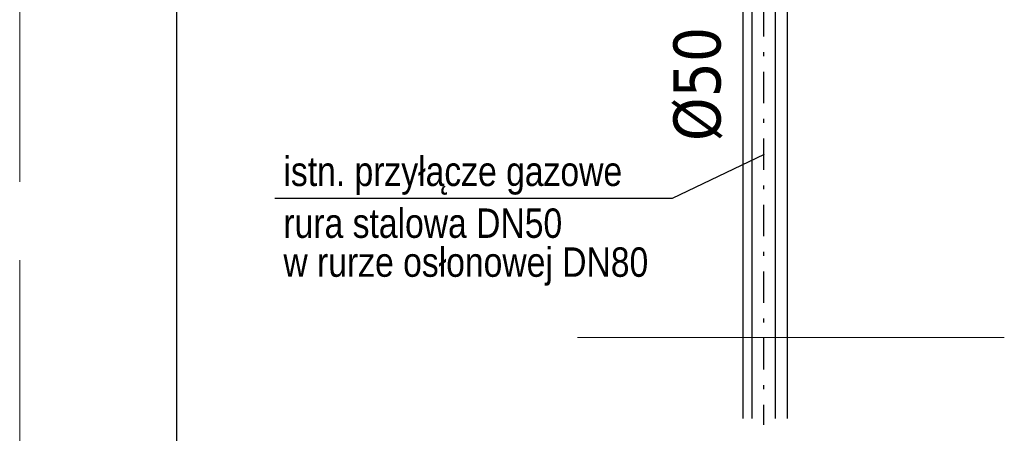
# Model space of a CAD drawing. Extents: x 33706 to 249013, y -74890 to 17912.
# Tile 61 of 175: x 122994 to 124250, y -42632 to -42104. Entities that reach past the tile are written whole.
import ezdxf
from ezdxf.lldxf.tags import DXFTag

# ---------------------------------------------------------------- set-up
doc = ezdxf.new("R2010")
doc.units = 0
doc.header["$MEASUREMENT"] = 0
doc.linetypes.add('DASHDOT', pattern=[8.5, 4, -2, 0.5, -2])
doc.linetypes.add('Przekrojowa', pattern=[600, 500, -100])
doc.layers.add('gaz', color=1, linetype='Continuous')
doc.layers.add('wymiary', color=2, linetype='Continuous')
doc.layers.add('WYMIARKI', color=250, linetype='Continuous', lineweight=13)
doc.layers.add('WYMIARY-I-OPISY', color=3, linetype='Continuous', lineweight=9)
doc.styles.get("Standard").update_dxf_attribs({"font": 'ARIALN.TTF'})
tags = doc.linetypes.add('HIDDEN', pattern=[0.375, 0.25, -0.125]).pattern_tags.tags
tags[6:7] = [DXFTag(74, 4), DXFTag(75, 0), DXFTag(340, '0'), DXFTag(46, 1.0), DXFTag(50, 0.0), DXFTag(44, 0.0), DXFTag(45, 0.0)]
tags[4:5] = [DXFTag(74, 4), DXFTag(75, 0), DXFTag(340, '0'), DXFTag(46, 1.0), DXFTag(50, 0.0), DXFTag(44, 0.0), DXFTag(45, 0.0)]

msp = doc.modelspace()

# ---------------------------------------------------------------- linework, layer by layer
at = {"color": 62, "linetype": 'Przekrojowa', "lineweight": 18}
msp.add_line((122993.5, -41210.7), (122993.5, -44180.7), dxfattribs=at)
at = {"linetype": 'Continuous'}
msp.add_line((123193.5, -41280.7), (123193.5, -44110.7), dxfattribs=at)
at = {"layer": 'gaz'}
for p, q in [((123927.4, -41820.7), (123927.4, -42612.7)), ((123957.4, -41820.7), (123957.4, -42612.7)), ((123916.1, -42011.8), (123916.1, -42612.7)), ((123972.7, -42011.8), (123972.7, -42612.7))]:
    msp.add_line(p, q, dxfattribs=at)
at = {"layer": 'wymiary', "linetype": 'DASHDOT', "ltscale": 10}
msp.add_line((123942.4, -41745.2), (123942.4, -42620.8), dxfattribs=at)
at = {"layer": 'wymiary'}
for p, q in [((123943.3, -42275.6), (123826.1, -42331.8)), ((123826.1, -42331.8), (123319.1, -42331.8))]:
    msp.add_line(p, q, dxfattribs=at)
at = {"layer": 'WYMIARY-I-OPISY', "linetype": 'HIDDEN', "ltscale": 10}
msp.add_line((124249.7, -42509.6), (123705.2, -42509.6), dxfattribs=at)

# ---------------------------------------------------------------- texts
at = {"layer": 'WYMIARKI', "insert": (123827.6, -42258.6), "char_height": 60, "width": 406, "attachment_point": 1, "rotation": 90}
msp.add_mtext('{\\fTahoma|b0|i0|c238|p8;%%c50}', dxfattribs=at)
at = {"layer": 'wymiary', "char_height": 37.5, "width": 1186.497, "attachment_point": 1}
for s, insert in [('{\\fArial Narrow|b0|i0|c238|p0;istn. przyłącze gazowe}', (123330, -42278.5)), ('{\\fArial Narrow|b0|i0|c238|p0;rura stalowa DN50}', (123330, -42344.7)), ('{\\fArial Narrow|b0|i0|c238|p0;w rurze osłonowej DN80}', (123330, -42394.4))]:
    msp.add_mtext(s, dxfattribs=dict(at, insert=insert))

doc.saveas('drawing.dxf')
